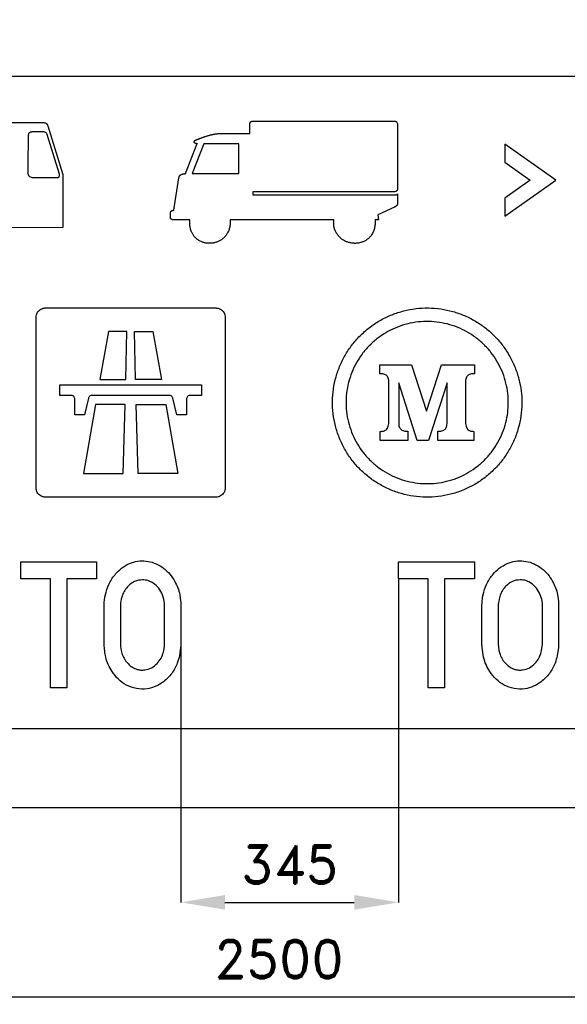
# Model space of a CAD drawing. Header units: millimetres. Extents: x -411 to 11679, y -762 to 3466.
# Tile 10 of 19: x 5339 to 6207, y -312 to 1250. Entities that reach past the tile are written whole.
import ezdxf

# ---------------------------------------------------------------- set-up
doc = ezdxf.new("R2010")
doc.units = ezdxf.units.MM
doc.header["$LTSCALE"] = 5
doc.layers.add('Kóty', color=2, linetype='Continuous')
doc.layers.add('Značka', color=7, linetype='Continuous')
doc.styles.get("Standard").update_dxf_attribs({"font": 'romand.shx', "height": 60})
doc.dimstyles.get("Standard").update_dxf_attribs({"dimtxt": 60, "dimasz": 70, "dimexe": 0.18, "dimexo": 0.0625, "dimgap": 30, "dimtad": 1, "dimdec": 0, "dimzin": 0, "dimdsep": 46, "dimtxsty": 'Standard', "dimcen": 0.09, "dimadec": 0, "dimazin": 0, "dimtfac": 1, "dimtdec": 0, "dimtofl": 0, "dimtmove": 0, "dimatfit": 3, "dimfxl": 1, "dimtolj": 1, "dimtzin": 0, "dimarcsym": 0})

# ---------------------------------------------------------------- blocks, each defined once
blk = doc.blocks.new('*D16')
at = {"layer": 'Defpoints', "color": 0, "transparency": 16777216}
for p in [(5939.5, 363), (5594.5, 290.4), (5939.5, -150)]:
    blk.add_point(p, dxfattribs=at)
at = {"layer": 'Kóty', "color": 0, "lineweight": -2, "transparency": 16777216}
for p, q in [((5939.5, 363), (5939.5, -150.2)), ((5594.5, 290.3), (5594.5, -150.2)), ((5664.5, -150), (5869.5, -150))]:
    blk.add_line(p, q, dxfattribs=at)
at = {"layer": 'Kóty', "color": 0, "transparency": 16777216}
for points in [[(5664.5, -138.3), (5664.5, -161.7), (5594.5, -150)], [(5869.5, -138.3), (5869.5, -161.7), (5939.5, -150)]]:
    blk.add_solid(points, dxfattribs=at)
at = {"layer": 'Kóty', "color": 0, "transparency": 16777216, "insert": (5767, -90), "char_height": 60, "attachment_point": 5}
blk.add_mtext('\\A1;345', dxfattribs=at)
blk = doc.blocks.new('*D17')
at = {"layer": 'Defpoints', "color": 0, "transparency": 16777216}
for p in [(4500, 0), (7000, 0), (7000, -300)]:
    blk.add_point(p, dxfattribs=at)
at = {"layer": 'Kóty', "color": 0, "lineweight": -2, "transparency": 16777216}
for p, q in [((4500, -0.1), (4500, -300.2)), ((7000, -0.1), (7000, -300.2)), ((4570, -300), (6930, -300))]:
    blk.add_line(p, q, dxfattribs=at)
at = {"layer": 'Kóty', "color": 0, "transparency": 16777216}
for points in [[(4570, -288.3), (4570, -311.7), (4500, -300)], [(6930, -288.3), (6930, -311.7), (7000, -300)]]:
    blk.add_solid(points, dxfattribs=at)
at = {"layer": 'Kóty', "color": 0, "transparency": 16777216, "insert": (5750, -240), "char_height": 60, "attachment_point": 5}
blk.add_mtext('\\A1;2500', dxfattribs=at)

msp = doc.modelspace()

# ---------------------------------------------------------------- linework, layer by layer
at = {"layer": 'Značka', "color": 5}
for points in [[(4500, 0), (4500, 3225), (7000, 3225), (7000, 0), (4500, 0)], [(4675, 1160), (6825, 1160)], [(5612.36, 1005.75), (5686.28, 1005.75), (5686.28, 1052.77), (5630.76, 1052.77), (5612.36, 1005.75)], [(6188.78, 995), (6107.97, 1052.14), (6107.97, 1023.57), (6148.38, 995), (6107.97, 966.429), (6107.97, 937.857), (6188.78, 995)], [(5387.96, 190), (5387.96, 363.042), (5340.7, 363.042), (5340.7, 389.979), (5460.99, 389.979), (5460.99, 363.042), (5413.71, 363.042), (5413.71, 190), (5387.96, 190)], [(5986.75, 190), (5986.75, 363.042), (5939.49, 363.042), (5939.49, 389.979), (6059.78, 389.979), (6059.78, 363.042), (6012.5, 363.042), (6012.5, 190), (5986.75, 190)], [(6825, 125), (4675, 125)]]:
    msp.add_lwpolyline(points, dxfattribs=at)
for points in [[(5312.16, 919.982), (5407.97, 920.4), (5407.97, 1003.68), (5384.23, 1080.6), (5383.72, 1082.04), (5383.01, 1083.34), (5381.7, 1084.56), (5380.07, 1085.38, 0.0551653), (5377.93, 1085.93, 0.0245259), (5375.74, 1086.12), (5373.67, 1086.2), (5371.61, 1086.25), (4906.83, 1086.25)], [(5836.94, 932.335), (5672.57, 932.335), (5672.57, 932.271), (5672.57, 932.208), (5672.6, 931.764), (5672.62, 931.32), (5672.64, 930.897), (5672.66, 930.473), (5672.67, 930.05), (5672.69, 929.627), (5672.69, 929.287), (5672.7, 928.948), (5672.71, 928.588), (5672.71, 928.227), (5672.71, 928.163), (5672.71, 928.099), (5672.71, 927.86), (5672.7, 927.621), (5672.69, 927.143), (5672.68, 926.664), (5672.61, 925.465), (5672.51, 924.269), (5672.32, 922.676), (5672.05, 921.094), (5671.72, 919.525), (5671.3, 917.975), (5670.92, 916.751), (5670.49, 915.547), (5669.86, 914.074), (5669.17, 912.629), (5668.47, 911.25), (5667.7, 909.907), (5667, 908.823), (5666.25, 907.775), (5665.45, 906.759), (5664.61, 905.78), (5663.91, 905.023), (5663.18, 904.294), (5662.23, 903.419), (5661.25, 902.582), (5660.09, 901.654), (5658.89, 900.779), (5657.86, 900.097), (5656.79, 899.461), (5655.71, 898.866), (5654.6, 898.314), (5653.7, 897.902), (5652.79, 897.522), (5651.63, 897.086), (5650.46, 896.69), (5649.06, 896.259), (5647.64, 895.887), (5646.44, 895.626), (5645.23, 895.414), (5644.02, 895.244), (5642.8, 895.12), (5641.83, 895.052), (5640.85, 895.016, -0.00956929), (5639.63, 895.012), (5638.4, 895.049), (5636.95, 895.133), (5635.5, 895.276), (5634.3, 895.445), (5633.1, 895.666), (5631.92, 895.93), (5630.75, 896.242), (5629.82, 896.523), (5628.9, 896.837), (5627.76, 897.273), (5626.65, 897.751), (5625.31, 898.373), (5624, 899.057), (5622.94, 899.678), (5621.91, 900.349), (5620.91, 901.062), (5619.95, 901.819), (5619.2, 902.453), (5618.47, 903.117), (5617.61, 903.982), (5616.78, 904.884), (5615.92, 905.885), (5615.1, 906.924), (5614.46, 907.819), (5613.86, 908.742), (5613.29, 909.687), (5612.76, 910.653), (5612.36, 911.44), (5611.98, 912.24), (5611.55, 913.254), (5611.14, 914.283), (5610.56, 915.904), (5610.06, 917.55), (5609.7, 918.939), (5609.4, 920.343), (5609.16, 921.756), (5608.98, 923.177), (5608.87, 924.317), (5608.81, 925.46), (5608.8, 926.887), (5608.82, 928.314), (5608.83, 928.821), (5608.84, 929.328), (5608.85, 929.714), (5608.87, 930.1), (5608.89, 930.479), (5608.91, 930.858), (5608.93, 931.172), (5608.95, 931.485), (5608.97, 931.843), (5609, 932.201), (5609, 932.268), (5609.01, 932.335), (5583.78, 932.337), (5583.78, 932.337), (5583.77, 932.337), (5583.73, 932.336), (5583.69, 932.335), (5583.65, 932.335), (5583.62, 932.334), (5583.58, 932.334), (5583.54, 932.334), (5583.51, 932.334), (5583.48, 932.334), (5583.44, 932.334), (5583.4, 932.334), (5583.13, 932.334), (5582.86, 932.336), (5582.64, 932.342), (5582.41, 932.352), (5582.19, 932.366), (5581.96, 932.386), (5581.78, 932.405), (5581.6, 932.429), (5581.38, 932.464), (5581.16, 932.506), (5581, 932.537), (5580.84, 932.572), (5580.71, 932.604), (5580.58, 932.64), (5580.46, 932.679), (5580.33, 932.721), (5580.23, 932.757), (5580.13, 932.796), (5580, 932.848), (5579.88, 932.903), (5579.79, 932.948), (5579.7, 932.995), (5579.62, 933.036), (5579.55, 933.079), (5579.47, 933.124), (5579.4, 933.171), (5579.35, 933.21), (5579.29, 933.25), (5579.22, 933.302), (5579.16, 933.355), (5579.08, 933.417), (5579.01, 933.481), (5578.95, 933.536), (5578.89, 933.593), (5578.84, 933.651), (5578.79, 933.712), (5578.74, 933.761), (5578.7, 933.811), (5578.66, 933.876), (5578.61, 933.941), (5578.55, 934.022), (5578.5, 934.105), (5578.46, 934.175), (5578.42, 934.246), (5578.38, 934.319), (5578.35, 934.392), (5578.32, 934.451), (5578.3, 934.511), (5578.27, 934.587), (5578.24, 934.664), (5578.21, 934.748), (5578.18, 934.832), (5578.16, 934.902), (5578.14, 934.973), (5578.12, 935.044), (5578.1, 935.115), (5578.09, 935.172), (5578.08, 935.23), (5578.06, 935.302), (5578.05, 935.374), (5578.03, 935.481), (5578.02, 935.588), (5578.01, 935.677), (5578, 935.767), (5577.99, 935.856), (5577.98, 935.946), (5577.98, 936.018), (5577.98, 936.089), (5577.97, 936.179), (5577.97, 936.269), (5577.97, 936.301), (5577.97, 936.333), (5577.97, 936.36), (5577.97, 936.387), (5577.97, 936.413), (5577.97, 936.44), (5577.97, 936.462), (5577.97, 936.483), (5577.97, 936.51), (5577.97, 936.536), (5577.97, 936.621), (5577.97, 936.707), (5577.97, 936.877), (5577.97, 937.048), (5577.97, 937.474), (5577.97, 937.901), (5577.97, 938.469), (5577.97, 939.038), (5577.97, 939.606), (5577.97, 940.175), (5577.97, 940.63), (5577.97, 941.085), (5577.97, 941.653), (5577.97, 942.222), (5577.97, 942.46), (5577.98, 942.698), (5577.99, 942.897), (5578, 943.095), (5578.02, 943.293), (5578.05, 943.491), (5578.07, 943.649), (5578.09, 943.805), (5578.13, 944.001), (5578.18, 944.195), (5578.21, 944.332), (5578.25, 944.469), (5578.28, 944.583), (5578.32, 944.695), (5578.36, 944.806), (5578.4, 944.916), (5578.43, 945.003), (5578.47, 945.089), (5578.52, 945.196), (5578.58, 945.301), (5578.64, 945.413), (5578.7, 945.522), (5578.75, 945.612), (5578.81, 945.699), (5578.87, 945.784), (5578.94, 945.868), (5578.99, 945.933), (5579.04, 945.996), (5579.12, 946.073), (5579.19, 946.148), (5579.28, 946.234), (5579.37, 946.316), (5579.45, 946.383), (5579.53, 946.446), (5579.61, 946.507), (5579.7, 946.565), (5579.77, 946.61), (5579.84, 946.653), (5579.93, 946.704), (5580.02, 946.753), (5580.14, 946.814), (5580.26, 946.871), (5580.36, 946.916), (5580.47, 946.957), (5580.57, 946.995), (5580.68, 947.031), (5580.77, 947.058), (5580.85, 947.084), (5580.96, 947.113), (5581.07, 947.141), (5581.16, 947.161), (5581.24, 947.18), (5581.31, 947.195), (5581.38, 947.209), (5581.45, 947.223), (5581.52, 947.235), (5581.57, 947.245), (5581.63, 947.254), (5581.7, 947.264), (5581.77, 947.274), (5581.9, 947.292), (5582.03, 947.308), (5582.14, 947.319), (5582.25, 947.329), (5582.36, 947.338), (5582.46, 947.345), (5582.55, 947.35), (5582.64, 947.354), (5582.75, 947.359), (5582.86, 947.362), (5582.9, 947.363), (5582.94, 947.364), (5582.97, 947.365), (5583.01, 947.365), (5583.05, 947.366), (5583.09, 947.366), (5583.11, 947.367), (5583.14, 947.367), (5583.17, 947.368), (5583.2, 947.369), (5583.21, 947.369), (5583.21, 947.369), (5591.54, 998.865), (5591.54, 998.878), (5591.55, 998.891), (5591.55, 998.904), (5591.56, 998.93), (5591.56, 998.956), (5591.58, 999.022), (5591.59, 999.087), (5591.61, 999.175), (5591.63, 999.262), (5591.65, 999.35), (5591.67, 999.437), (5591.68, 999.507), (5591.7, 999.576), (5591.72, 999.65), (5591.74, 999.724), (5591.74, 999.737), (5591.74, 999.75), (5591.77, 999.814), (5591.79, 999.878), (5591.84, 1000), (5591.88, 1000.13), (5592, 1000.43), (5592.12, 1000.73), (5592.28, 1001.11), (5592.46, 1001.48), (5592.66, 1001.84), (5592.88, 1002.18), (5593.08, 1002.46), (5593.29, 1002.71), (5593.55, 1002.99), (5593.82, 1003.25), (5593.88, 1003.3), (5593.93, 1003.34), (5593.93, 1003.35), (5593.94, 1003.35), (5593.95, 1003.36), (5593.95, 1003.37), (5593.96, 1003.37), (5593.98, 1003.38), (5593.99, 1003.39), (5594, 1003.4), (5594, 1003.41), (5594.01, 1003.41), (5594.02, 1003.42), (5594.03, 1003.43), (5594.12, 1003.49), (5594.2, 1003.56), (5594.38, 1003.68), (5594.56, 1003.8), (5595.04, 1004.08), (5595.53, 1004.32), (5596.24, 1004.61), (5596.98, 1004.83), (5597.73, 1005.02), (5598.5, 1005.17), (5599.11, 1005.27), (5599.72, 1005.34), (5600.33, 1005.4), (5600.95, 1005.44), (5601.06, 1005.45), (5601.16, 1005.45), (5601.17, 1005.45), (5601.18, 1005.46), (5601.21, 1005.46), (5601.23, 1005.46), (5601.28, 1005.47), (5601.34, 1005.47), (5601.41, 1005.48), (5601.49, 1005.48), (5601.56, 1005.49), (5601.64, 1005.49), (5601.7, 1005.49), (5601.76, 1005.5), (5601.82, 1005.5), (5601.89, 1005.5), (5601.9, 1005.5), (5601.91, 1005.5), (5620.49, 1053.05), (5620.48, 1053.05), (5620.48, 1053.05), (5620.44, 1053.04), (5620.39, 1053.04), (5620.36, 1053.04), (5620.32, 1053.04), (5620.28, 1053.04), (5620.24, 1053.03), (5620.21, 1053.03), (5620.17, 1053.03), (5620.13, 1053.03), (5620.09, 1053.03, -0.0048525), (5619.84, 1053.03), (5619.59, 1053.04), (5619.38, 1053.05), (5619.17, 1053.08), (5618.96, 1053.11), (5618.76, 1053.15), (5618.59, 1053.19), (5618.43, 1053.23), (5618.23, 1053.29), (5618.03, 1053.36), (5617.85, 1053.42), (5617.68, 1053.49), (5617.54, 1053.55), (5617.41, 1053.62), (5617.27, 1053.69), (5617.14, 1053.77), (5617.04, 1053.83), (5616.94, 1053.9), (5616.82, 1053.99), (5616.7, 1054.09), (5616.61, 1054.16), (5616.52, 1054.24), (5616.46, 1054.31), (5616.39, 1054.38), (5616.33, 1054.45), (5616.26, 1054.52), (5616.22, 1054.58), (5616.17, 1054.64), (5616.12, 1054.72), (5616.07, 1054.8), (5616.01, 1054.89), (5615.96, 1054.99), (5615.93, 1055.07), (5615.89, 1055.15), (5615.86, 1055.23), (5615.84, 1055.32), (5615.82, 1055.38), (5615.8, 1055.45), (5615.79, 1055.54), (5615.78, 1055.63), (5615.77, 1055.74), (5615.76, 1055.85), (5615.77, 1055.94), (5615.77, 1056.03), (5615.79, 1056.13), (5615.8, 1056.22), (5615.82, 1056.29), (5615.84, 1056.36), (5615.86, 1056.45), (5615.89, 1056.54), (5615.94, 1056.66), (5616, 1056.78), (5616.05, 1056.88), (5616.11, 1056.98), (5616.16, 1057.08), (5616.23, 1057.17), (5616.28, 1057.24), (5616.34, 1057.31), (5616.41, 1057.4), (5616.48, 1057.48), (5616.6, 1057.61), (5616.73, 1057.74), (5616.84, 1057.84), (5616.95, 1057.94), (5617.06, 1058.03), (5617.18, 1058.12), (5617.27, 1058.2), (5617.37, 1058.26), (5617.49, 1058.35), (5617.61, 1058.43), (5617.88, 1058.6), (5618.16, 1058.77), (5618.39, 1058.9), (5618.63, 1059.02), (5618.87, 1059.14), (5619.11, 1059.25), (5619.31, 1059.34), (5619.51, 1059.42), (5619.75, 1059.52), (5620, 1059.61), (5620.09, 1059.64), (5620.17, 1059.67), (5620.25, 1059.7), (5620.32, 1059.72), (5620.39, 1059.75), (5620.46, 1059.77), (5620.52, 1059.79), (5620.57, 1059.81), (5620.64, 1059.84), (5620.72, 1059.86), (5620.78, 1059.89), (5620.85, 1059.91), (5620.9, 1059.93), (5620.96, 1059.95), (5621.01, 1059.96), (5621.07, 1059.98), (5621.11, 1060), (5621.15, 1060.01), (5621.21, 1060.03), (5621.26, 1060.05), (5621.41, 1060.1), (5621.55, 1060.16), (5621.68, 1060.2), (5621.8, 1060.24), (5621.92, 1060.29), (5622.04, 1060.33), (5622.14, 1060.37), (5622.24, 1060.41), (5622.36, 1060.45), (5622.48, 1060.5), (5622.94, 1060.67), (5623.39, 1060.84), (5623.77, 1060.98), (5624.15, 1061.13), (5624.52, 1061.27), (5624.9, 1061.42), (5625.2, 1061.53), (5625.51, 1061.65), (5625.88, 1061.79), (5626.26, 1061.94), (5627.03, 1062.23), (5627.81, 1062.52), (5628.45, 1062.76), (5629.1, 1063), (5629.75, 1063.23), (5630.4, 1063.46), (5630.92, 1063.65), (5631.44, 1063.83), (5632.09, 1064.05), (5632.74, 1064.27), (5633.67, 1064.59), (5634.61, 1064.89), (5635.39, 1065.14), (5636.17, 1065.38), (5636.95, 1065.61), (5637.74, 1065.84), (5638.37, 1066.02), (5639, 1066.2), (5639.79, 1066.41), (5640.58, 1066.61), (5641.42, 1066.82), (5642.26, 1067.03), (5642.96, 1067.19), (5643.66, 1067.35), (5644.37, 1067.51), (5645.07, 1067.65), (5645.64, 1067.77), (5646.21, 1067.88), (5646.92, 1068.01), (5647.63, 1068.14), (5648.58, 1068.3), (5649.54, 1068.47), (5650.34, 1068.6), (5651.14, 1068.72), (5651.94, 1068.83), (5652.75, 1068.93), (5653.39, 1069.01), (5654.03, 1069.07), (5654.72, 1069.13), (5655.4, 1069.18), (5655.52, 1069.18), (5655.65, 1069.19), (5655.67, 1069.19), (5655.69, 1069.19), (5655.73, 1069.2), (5655.78, 1069.2), (5655.89, 1069.2), (5656, 1069.21), (5656.14, 1069.22), (5656.29, 1069.23), (5656.44, 1069.23), (5656.58, 1069.24), (5656.7, 1069.25), (5656.82, 1069.25), (5656.94, 1069.26), (5657.07, 1069.27), (5657.09, 1069.27), (5657.11, 1069.27), (5703.83, 1069.27), (5703.83, 1082.79), (5703.83, 1082.79), (5703.83, 1082.8), (5703.83, 1082.85), (5703.83, 1082.89), (5703.83, 1082.94), (5703.83, 1082.98), (5703.83, 1083.03), (5703.83, 1083.07), (5703.84, 1083.11), (5703.84, 1083.15), (5703.84, 1083.19), (5703.84, 1083.24), (5703.85, 1083.53), (5703.87, 1083.81), (5703.89, 1084.05), (5703.91, 1084.29), (5703.94, 1084.53), (5703.97, 1084.77), (5704, 1084.96), (5704.04, 1085.15), (5704.09, 1085.38), (5704.15, 1085.62), (5704.2, 1085.78), (5704.24, 1085.94), (5704.29, 1086.07), (5704.33, 1086.2), (5704.38, 1086.32), (5704.44, 1086.45), (5704.48, 1086.55), (5704.53, 1086.65), (5704.59, 1086.77), (5704.66, 1086.89), (5704.72, 1086.99), (5704.79, 1087.1), (5704.85, 1087.18), (5704.91, 1087.27), (5704.98, 1087.35), (5705.04, 1087.43), (5705.1, 1087.49), (5705.15, 1087.55), (5705.22, 1087.62), (5705.3, 1087.69), (5705.39, 1087.77), (5705.48, 1087.85), (5705.56, 1087.91), (5705.65, 1087.97), (5705.73, 1088.03), (5705.82, 1088.08), (5705.89, 1088.12), (5705.96, 1088.16), (5706.05, 1088.21), (5706.14, 1088.26), (5706.28, 1088.32), (5706.42, 1088.38), (5706.55, 1088.43), (5706.67, 1088.47), (5706.8, 1088.51), (5706.92, 1088.55), (5707.02, 1088.58), (5707.13, 1088.6), (5707.25, 1088.63), (5707.38, 1088.66), (5707.51, 1088.68), (5707.64, 1088.71), (5707.75, 1088.72), (5707.85, 1088.74), (5707.96, 1088.75), (5708.07, 1088.76), (5708.16, 1088.77), (5708.24, 1088.78), (5708.35, 1088.79), (5708.46, 1088.8), (5708.66, 1088.82), (5708.86, 1088.83), (5709.02, 1088.83), (5709.18, 1088.84), (5709.35, 1088.84), (5709.51, 1088.85), (5709.65, 1088.85), (5709.78, 1088.85), (5709.92, 1088.84), (5710.06, 1088.84), (5710.08, 1088.84), (5710.11, 1088.84), (5933.22, 1088.84), (5933.36, 1088.84), (5933.49, 1088.83, -0.0502559), (5934.3, 1088.71), (5935.06, 1088.42), (5935.69, 1088.04), (5936.24, 1087.55), (5936.77, 1086.91), (5937.2, 1086.2), (5937.51, 1085.5), (5937.74, 1084.77), (5937.9, 1083.99), (5937.97, 1083.19), (5937.97, 1083.07), (5937.97, 1082.95), (5937.97, 1082.94), (5937.97, 1081.43), (5937.97, 1079.92), (5937.97, 1076.89), (5937.97, 1073.87), (5937.97, 1066.31), (5937.97, 1058.76), (5937.97, 1048.68), (5937.97, 1038.6), (5937.97, 1028.53), (5937.97, 1018.45), (5937.97, 1010.39), (5937.97, 1002.33), (5937.97, 993.764), (5937.97, 985.199), (5937.97, 983.688), (5937.97, 982.176), (5937.97, 982.144), (5937.97, 982.112), (5937.97, 982.049), (5937.97, 981.985), (5937.97, 981.826), (5937.96, 981.667), (5937.95, 981.455), (5937.94, 981.242), (5937.93, 981.031), (5937.9, 980.82), (5937.88, 980.651), (5937.86, 980.483), (5937.82, 980.275), (5937.77, 980.067), (5937.74, 979.926), (5937.7, 979.785), (5937.67, 979.669), (5937.63, 979.554), (5937.59, 979.44), (5937.55, 979.328), (5937.51, 979.238), (5937.47, 979.15), (5937.42, 979.041), (5937.36, 978.934), (5937.29, 978.813), (5937.22, 978.694), (5937.16, 978.597), (5937.09, 978.503), (5937.02, 978.412), (5936.94, 978.323), (5936.88, 978.253), (5936.82, 978.186), (5936.73, 978.105), (5936.65, 978.026), (5936.53, 977.925), (5936.42, 977.829), (5936.31, 977.753), (5936.21, 977.682), (5936.1, 977.614), (5935.99, 977.549), (5935.9, 977.5), (5935.81, 977.453), (5935.69, 977.398), (5935.58, 977.345), (5935.4, 977.271), (5935.22, 977.202), (5935.07, 977.15), (5934.92, 977.102), (5934.77, 977.058), (5934.62, 977.018), (5934.5, 976.987), (5934.37, 976.959), (5934.22, 976.926), (5934.06, 976.896), (5933.77, 976.843), (5933.47, 976.798), (5933.22, 976.767), (5932.96, 976.742), (5932.71, 976.721), (5932.46, 976.704), (5932.26, 976.694), (5932.06, 976.687), (5931.81, 976.681), (5931.55, 976.678), (5931.49, 976.677), (5931.43, 976.676), (5931.37, 976.676), (5931.32, 976.675), (5931.27, 976.675), (5931.22, 976.675), (5931.17, 976.675), (5931.13, 976.675), (5931.09, 976.675), (5931.04, 976.675), (5931.03, 976.675), (5931.03, 976.675), (5708.51, 976.691), (5708.51, 971.913), (5932.11, 971.914), (5933.74, 971.914), (5933.76, 971.914), (5933.78, 971.914), (5933.92, 971.912), (5934.06, 971.911), (5934.2, 971.911), (5934.33, 971.911), (5934.46, 971.913), (5934.6, 971.917), (5934.7, 971.921), (5934.81, 971.926), (5934.94, 971.934), (5935.07, 971.945), (5935.22, 971.958), (5935.37, 971.974), (5935.49, 971.99), (5935.62, 972.008), (5935.74, 972.029), (5935.86, 972.053), (5935.96, 972.074), (5936.06, 972.097), (5936.18, 972.13), (5936.29, 972.166), (5936.41, 972.205), (5936.53, 972.247), (5936.63, 972.285), (5936.73, 972.327), (5936.82, 972.371), (5936.92, 972.419), (5936.99, 972.459), (5937.06, 972.501), (5937.15, 972.557), (5937.24, 972.615), (5937.32, 972.678), (5937.41, 972.744), (5937.48, 972.802), (5937.54, 972.862), (5937.6, 972.925), (5937.67, 972.989), (5937.71, 973.042), (5937.76, 973.096), (5937.81, 973.166), (5937.86, 973.237), (5937.88, 973.256), (5937.89, 973.275), (5937.9, 973.291), (5937.91, 973.307), (5937.92, 973.323), (5937.93, 973.34), (5937.94, 973.352), (5937.95, 973.365), (5937.96, 973.381), (5937.97, 973.397), (5937.97, 958.285), (5937.97, 958.251), (5937.97, 958.217), (5937.97, 958.188), (5937.97, 958.16), (5937.97, 958.131), (5937.97, 958.102), (5937.97, 958.079), (5937.97, 958.056), (5937.96, 958.027), (5937.96, 957.998), (5937.96, 957.974), (5937.96, 957.949), (5937.96, 957.901), (5937.96, 957.852), (5937.95, 957.73), (5937.94, 957.609), (5937.92, 957.447), (5937.89, 957.286), (5937.86, 957.125), (5937.82, 956.966), (5937.79, 956.839), (5937.76, 956.713), (5937.71, 956.557), (5937.65, 956.403), (5937.6, 956.248), (5937.53, 956.095), (5937.48, 955.97), (5937.41, 955.846), (5937.35, 955.724), (5937.28, 955.605), (5937.22, 955.51), (5937.16, 955.417), (5937.08, 955.304), (5937, 955.192), (5936.89, 955.046), (5936.77, 954.905), (5936.67, 954.791), (5936.57, 954.68), (5936.46, 954.572), (5936.35, 954.467), (5936.26, 954.385), (5936.16, 954.306), (5936.05, 954.209), (5935.93, 954.114), (5935.79, 954.007), (5935.65, 953.903), (5935.53, 953.819), (5935.41, 953.738), (5935.28, 953.658), (5935.16, 953.581), (5935.06, 953.52), (5934.96, 953.461), (5934.83, 953.388), (5934.71, 953.317), (5934.53, 953.222), (5934.36, 953.129), (5934.21, 953.054), (5934.06, 952.98), (5933.91, 952.908), (5933.76, 952.837), (5933.64, 952.781), (5933.52, 952.726), (5933.39, 952.668), (5933.26, 952.611), (5933.24, 952.601), (5933.22, 952.591), (5933.21, 952.586), (5933.19, 952.581), (5933.18, 952.573), (5933.16, 952.565), (5933.13, 952.554), (5933.11, 952.543), (5933.08, 952.533), (5933.06, 952.522), (5933.04, 952.513), (5933.02, 952.505), (5932.99, 952.494), (5932.97, 952.483), (5906.64, 940.05), (5907.61, 932.335), (5902.43, 932.335), (5902.43, 932.267), (5902.43, 932.198), (5902.45, 931.695), (5902.46, 931.192), (5902.48, 930.686), (5902.49, 930.18), (5902.51, 929.668), (5902.52, 929.156), (5902.53, 928.755), (5902.53, 928.354), (5902.53, 927.948), (5902.53, 927.543), (5902.52, 927.474), (5902.52, 927.406), (5902.51, 927.157), (5902.5, 926.908), (5902.48, 926.408), (5902.45, 925.91), (5902.35, 924.661), (5902.22, 923.415), (5901.98, 921.758), (5901.68, 920.113), (5901.3, 918.484), (5900.84, 916.876), (5900.42, 915.608), (5899.94, 914.362), (5899.26, 912.838), (5898.51, 911.346), (5897.77, 909.974), (5896.96, 908.638), (5896.24, 907.561), (5895.45, 906.523), (5894.62, 905.52), (5893.75, 904.557), (5893.02, 903.815), (5892.26, 903.103), (5891.28, 902.255), (5890.26, 901.45), (5889.07, 900.571), (5887.83, 899.751), (5886.78, 899.118), (5885.69, 898.536), (5884.58, 897.996), (5883.45, 897.504), (5882.53, 897.142), (5881.6, 896.813), (5880.43, 896.444), (5879.24, 896.117), (5877.8, 895.765), (5876.34, 895.475), (5875.12, 895.285), (5873.9, 895.146), (5872.67, 895.05), (5871.44, 895, -0.00785045), (5870.45, 894.991, -0.00817129), (5869.46, 895.013), (5868.23, 895.081), (5867, 895.189), (5865.52, 895.358), (5864.04, 895.586), (5862.83, 895.823), (5861.62, 896.11), (5860.42, 896.437), (5859.23, 896.809), (5858.3, 897.136), (5857.37, 897.494), (5856.22, 897.981), (5855.09, 898.507), (5853.75, 899.18), (5852.43, 899.911), (5851.36, 900.566), (5850.32, 901.266), (5849.31, 902.005), (5848.33, 902.785), (5847.56, 903.435), (5846.83, 904.113), (5845.94, 904.994), (5845.09, 905.91), (5844.22, 906.891), (5843.4, 907.906), (5842.75, 908.78), (5842.13, 909.68), (5841.55, 910.601), (5841, 911.542), (5840.58, 912.31), (5840.19, 913.09), (5839.73, 914.081), (5839.31, 915.087), (5838.72, 916.595), (5838.2, 918.129), (5837.83, 919.426), (5837.52, 920.739), (5837.26, 922.062), (5837.06, 923.394), (5836.93, 924.463), (5836.85, 925.536), (5836.79, 926.875), (5836.78, 928.216), (5836.78, 928.712), (5836.79, 929.207), (5836.8, 929.619), (5836.82, 930.031), (5836.84, 930.443), (5836.86, 930.854), (5836.88, 931.183), (5836.9, 931.512), (5836.92, 931.862), (5836.94, 932.211), (5836.94, 932.273), (5836.94, 932.335)], [(5352.15, 1020.13), (5352.24, 1005.59), (5352.34, 1004.89), (5352.49, 1004.2), (5353.31, 1002.42), (5354.67, 1001.01), (5356.03, 1000.21), (5357.54, 999.741, 0.0423683), (5359.58, 999.482, 0.0139746), (5361.65, 999.454), (5398.82, 999.454, 0.0321291), (5399.98, 999.576, 0.112646), (5400.98, 999.984), (5401.44, 1000.45), (5401.77, 1001.03), (5402.07, 1002.01), (5402.13, 1003.02), (5402.08, 1003.73), (5401.98, 1004.45), (5382.76, 1067.47), (5382.53, 1068.12), (5382.25, 1068.75), (5381.63, 1069.67), (5380.81, 1070.44), (5379.98, 1070.98), (5379.06, 1071.33), (5378.26, 1071.5), (5377.43, 1071.6), (5359.95, 1071.56, 0.0159726), (5358.39, 1071.59, 0.0479204), (5356.85, 1071.41, 0.0771748), (5355.08, 1070.73, 0.0949953), (5353.65, 1069.51), (5352.84, 1068.15), (5352.43, 1066.62), (5352.31, 1065.53), (5352.28, 1064.44), (5352.15, 1020.13)], [(5473.05, 322.063), (5473.12, 323.719), (5473.21, 325.375), (5474.16, 333.684), (5475.99, 341.875, -0.0583699), (5482.35, 358.153, -0.0677425), (5492.56, 372.354, -0.0621998), (5503.4, 381.924, -0.068309), (5516.29, 388.375, -0.0660665), (5529.36, 391.298, -0.0676243), (5542.73, 390.688, -0.0665416), (5555.63, 386.82, -0.0610925), (5567.15, 379.833, -0.0578834), (5577.2, 370.254, -0.0501119), (5584.98, 358.729, -0.0391877), (5589.73, 348.562, -0.0424022), (5592.76, 337.813), (5593.73, 331.869), (5594.33, 325.875), (5594.41, 324.885), (5594.49, 323.896), (5594.49, 256.917), (5594.37, 255.375), (5594.24, 253.833), (5592.43, 241.494, -0.0422626), (5588.84, 229.521, -0.0710317), (5580.03, 213.116, -0.076489), (5566.83, 199.917, -0.0640627), (5554.69, 192.592, -0.0708596), (5541.08, 188.771, -0.0837159), (5524.25, 188.998, -0.0819995), (5508.38, 194.625, -0.0732707), (5495.55, 203.829, -0.0593092), (5485.53, 216.104, -0.04358), (5479.56, 226.918, -0.0470988), (5475.67, 238.542), (5474.18, 246.364), (5473.33, 254.292), (5473.18, 256.136), (5473.05, 257.979), (5473.05, 322.063)], [(6071.84, 322.063), (6071.91, 323.719), (6072, 325.375), (6072.95, 333.684), (6074.78, 341.875, -0.0584086), (6081.15, 358.153, -0.0677425), (6091.36, 372.354, -0.0622117), (6102.19, 381.924, -0.0682938), (6115.09, 388.375, -0.0660586), (6128.16, 391.298, -0.0676226), (6141.53, 390.688, -0.0665416), (6154.42, 386.82, -0.0611112), (6165.95, 379.833, -0.0579205), (6176, 370.254, -0.050141), (6183.78, 358.729, -0.039207), (6188.53, 348.562, -0.0424235), (6191.55, 337.813), (6192.52, 331.869), (6193.13, 325.875), (6193.21, 324.885), (6193.29, 323.896), (6193.29, 256.917), (6193.17, 255.375), (6193.04, 253.833), (6191.23, 241.494, -0.042281), (6187.64, 229.521, -0.0710437), (6178.82, 213.116, -0.076489), (6165.63, 199.917, -0.0640547), (6153.48, 192.592, -0.0708666), (6139.88, 188.771, -0.0837169), (6123.05, 188.998, -0.0820152), (6107.17, 194.625, -0.0732607), (6094.34, 203.829, -0.0593217), (6084.33, 216.104, -0.0435791), (6078.36, 226.918, -0.0470803), (6074.46, 238.542), (6072.97, 246.364), (6072.13, 254.292), (6071.98, 256.136), (6071.84, 257.979), (6071.84, 322.063)], [(5498.94, 321.938), (5498.94, 257.958), (5499.01, 256.75), (5499.1, 255.542), (5500.01, 249.268), (5501.77, 243.167, 0.0563684), (5505.65, 235.044, 0.0603232), (5511.33, 228, 0.0609153), (5517.76, 222.792, 0.0736989), (5525.25, 219.5, 0.0584705), (5531.33, 218.43, 0.053105), (5537.54, 218.729, 0.0863551), (5548.15, 222.139, 0.0853986), (5557.02, 228.875, 0.0743683), (5563.17, 237.221, 0.0559134), (5566.99, 246.896), (5568.17, 251.837), (5568.71, 256.854), (5568.73, 257.5), (5568.74, 258.146), (5568.74, 321.792), (5568.75, 322.928), (5568.74, 324.063), (5567.8, 330.982), (5565.52, 337.688, 0.0699618), (5559.44, 348.248, 0.090693), (5550.47, 356.292, 0.075373), (5542.41, 360.11, 0.0794538), (5533.54, 361.313, 0.105028), (5521.28, 358.664, 0.0994022), (5511.03, 351.458, 0.0647164), (5505.74, 344.735, 0.0464199), (5502.05, 337), (5500.06, 330.676), (5499.06, 324.167), (5498.99, 323.053), (5498.94, 321.938)], [(6097.73, 321.938), (6097.73, 257.958), (6097.81, 256.75), (6097.89, 255.542), (6098.8, 249.268), (6100.57, 243.167, 0.0563922), (6104.45, 235.044, 0.0603032), (6110.13, 228, 0.0609125), (6116.55, 222.792, 0.0737128), (6124.05, 219.5, 0.0584522), (6130.13, 218.43, 0.0531048), (6136.34, 218.729, 0.0863551), (6146.95, 222.139, 0.08544), (6155.82, 228.875, 0.0743862), (6161.97, 237.221, 0.0559794), (6165.79, 246.896), (6166.97, 251.837), (6167.5, 256.854), (6167.52, 257.5), (6167.54, 258.146), (6167.54, 321.792), (6167.55, 322.928), (6167.54, 324.063), (6166.59, 330.982), (6164.32, 337.688, 0.0699632), (6158.24, 348.248, 0.090666), (6149.26, 356.292, 0.0753829), (6141.2, 360.11, 0.0794523), (6132.33, 361.313, 0.105024), (6120.08, 358.664, 0.0994279), (6109.83, 351.458, 0.0647589), (6104.53, 344.735, 0.0464209), (6100.85, 337), (6098.85, 330.676), (6097.86, 324.167), (6097.79, 323.053), (6097.73, 321.938)]]:
    msp.add_lwpolyline(points, format="xyb", dxfattribs=at)
at = {"layer": 'Značka', "color": 3}
for points in [[(5380, 492.5), (5379.94, 492.5), (5379.88, 492.5, -0.032178), (5377.95, 492.636, -0.0354808), (5376.04, 493.032), (5374.2, 493.654), (5372.47, 494.529), (5370.85, 495.607), (5369.39, 496.893), (5368.11, 498.349), (5367.03, 499.966), (5366.16, 501.702), (5365.53, 503.542), (5365.13, 505.446), (5365, 507.382), (5365, 507.441), (5365, 507.5), (5365, 777.5), (5365, 777.559), (5365, 777.618), (5365.14, 779.555), (5365.53, 781.458), (5366.15, 783.299), (5367.03, 785.034), (5368.11, 786.651), (5369.39, 788.107), (5370.85, 789.394), (5372.47, 790.471), (5374.2, 791.34), (5376.04, 791.968), (5377.95, 792.37, -0.0367871), (5379.88, 792.5), (5379.94, 792.5), (5380, 792.5), (5650, 792.5), (5650.06, 792.5), (5650.12, 792.5, -0.0321966), (5652.05, 792.364, -0.0353682), (5653.96, 791.968), (5655.8, 791.346), (5657.53, 790.471), (5659.15, 789.393), (5660.61, 788.107), (5661.89, 786.651), (5662.97, 785.034), (5663.84, 783.298), (5664.47, 781.458), (5664.87, 779.554), (5665, 777.618), (5665, 777.559), (5665, 777.5), (5665, 507.5), (5665, 507.441), (5665, 507.382), (5664.86, 505.445), (5664.47, 503.542), (5663.85, 501.701), (5662.97, 499.966), (5661.89, 498.349), (5660.61, 496.893), (5659.15, 495.606), (5657.53, 494.529), (5655.8, 493.66), (5653.96, 493.032), (5652.05, 492.63, -0.0367427), (5650.12, 492.5), (5650.06, 492.5), (5650, 492.5), (5380, 492.5)], [(5581.99, 649.39), (5581.92, 649.634), (5581.85, 649.876), (5581.46, 650.801), (5580.9, 651.639), (5580.02, 652.532), (5578.94, 653.195), (5578, 653.559), (5577.01, 653.727), (5576.76, 653.742), (5576.51, 653.75), (5453.49, 653.75), (5453.24, 653.742), (5452.99, 653.727, 0.0477316), (5452, 653.554), (5451.06, 653.195), (5449.99, 652.533), (5449.1, 651.639), (5448.53, 650.802), (5448.15, 649.876), (5448.08, 649.634), (5448.01, 649.39), (5441.88, 622.813), (5426.41, 622.813), (5426.41, 648.125), (5426.4, 648.419), (5426.38, 648.713), (5426.14, 649.863), (5425.65, 650.937), (5424.77, 652.108), (5423.59, 652.996), (5422.52, 653.49), (5421.37, 653.719), (5421.08, 653.739), (5420.78, 653.75), (5402.5, 653.75), (5402.5, 670.625), (5627.5, 670.625), (5627.5, 653.75), (5609.22, 653.75), (5608.92, 653.739), (5608.63, 653.719, 0.0557489), (5607.48, 653.483), (5606.41, 652.996), (5605.24, 652.11), (5604.35, 650.938), (5603.85, 649.863), (5603.62, 648.713), (5603.6, 648.419), (5603.59, 648.125), (5603.59, 622.813), (5588.13, 622.813), (5581.99, 649.39)]]:
    msp.add_lwpolyline(points, format="xyb", dxfattribs=at)
at = {"layer": 'Značka', "color": 51}
for points in [[(6135, 642.5), (6135, 641.518), (6134.99, 640.537, -0.0321453), (6133.49, 620.982, -0.0357066), (6129.37, 601.784, -0.0366821), (6122.93, 583.245, -0.034738), (6113.91, 565.806, -0.0340289), (6102.84, 549.597, -0.0344658), (6089.67, 535.055, -0.0345508), (6074.79, 522.259, -0.0344204), (6058.29, 511.626, -0.0343981), (6040.61, 503.119, -0.0344175), (6021.92, 497.115, -0.03442), (6002.64, 493.475, -0.0344151), (5983.04, 492.513, -0.0344149), (5963.47, 493.988, -0.0344114), (5944.28, 498.132, -0.0344145), (5925.76, 504.622, -0.034425), (5908.31, 513.589, -0.0344139), (5892.1, 524.652, -0.0344166), (5877.55, 537.831, -0.0344044), (5864.76, 552.713, -0.0344065), (5854.13, 569.207, -0.0344083), (5845.62, 586.892, -0.0343997), (5839.62, 605.577, -0.0344153), (5835.98, 624.862, -0.0344311), (5835.01, 644.463, -0.0343901), (5836.49, 664.033, -0.0344413), (5840.63, 683.216, -0.0344145), (5847.12, 701.737, -0.0344094), (5856.09, 719.194, -0.0344312), (5867.15, 735.404, -0.0344213), (5880.33, 749.945, -0.0344062), (5895.21, 762.74, -0.0344157), (5911.71, 773.374, -0.034418), (5929.39, 781.882, -0.0344214), (5948.08, 787.885, -0.0344208), (5967.36, 791.524, -0.0344187), (5986.96, 792.487, -0.0344165), (6006.53, 791.012, -0.0344144), (6025.72, 786.868, -0.0344144), (6044.24, 780.378, -0.0344223), (6061.69, 771.411, -0.0344183), (6077.9, 760.349, -0.0343975), (6092.45, 747.169, -0.0343991), (6105.24, 732.286, -0.0344581), (6115.87, 715.793, -0.0344054), (6124.37, 698.112, -0.0340589), (6130.38, 679.423, -0.032796), (6133.93, 661.093, -0.0342726), (6135, 642.5)], [(6135, 642.5), (6135, 641.518), (6134.99, 640.537, -0.0321453), (6133.49, 620.982, -0.0357066), (6129.37, 601.784, -0.0366821), (6122.93, 583.245, -0.034738), (6113.91, 565.806, -0.0340289), (6102.84, 549.597, -0.0344658), (6089.67, 535.055, -0.0345508), (6074.79, 522.259, -0.0344204), (6058.29, 511.626, -0.0343981), (6040.61, 503.119, -0.0344175), (6021.92, 497.115, -0.03442), (6002.64, 493.475, -0.0344151), (5983.04, 492.513, -0.0344149), (5963.47, 493.988, -0.0344114), (5944.28, 498.132, -0.0344145), (5925.76, 504.622, -0.034425), (5908.31, 513.589, -0.0344139), (5892.1, 524.652, -0.0344166), (5877.55, 537.831, -0.0344044), (5864.76, 552.713, -0.0344065), (5854.13, 569.207, -0.0344083), (5845.62, 586.892, -0.0343997), (5839.62, 605.577, -0.0344153), (5835.98, 624.862, -0.0344311), (5835.01, 644.463, -0.0343901), (5836.49, 664.033, -0.0344413), (5840.63, 683.216, -0.0344145), (5847.12, 701.737, -0.0344094), (5856.09, 719.194, -0.0344312), (5867.15, 735.404, -0.0344213), (5880.33, 749.945, -0.0344062), (5895.21, 762.74, -0.0344157), (5911.71, 773.374, -0.034418), (5929.39, 781.882, -0.0344214), (5948.08, 787.885, -0.0344208), (5967.36, 791.524, -0.0344187), (5986.96, 792.487, -0.0344165), (6006.53, 791.012, -0.0344144), (6025.72, 786.868, -0.0344144), (6044.24, 780.378, -0.0344223), (6061.69, 771.411, -0.0344183), (6077.9, 760.349, -0.0343975), (6092.45, 747.169, -0.0343991), (6105.24, 732.286, -0.0344581), (6115.87, 715.793, -0.0344054), (6124.37, 698.112, -0.0340589), (6130.38, 679.423, -0.032796), (6133.93, 661.093, -0.0342726), (6135, 642.5)], [(6113.57, 642.5), (6113.57, 643.342), (6113.56, 644.183, 0.0321532), (6112.28, 660.944, 0.0357219), (6108.74, 677.399, 0.0366706), (6103.22, 693.29, 0.0347571), (6095.5, 708.238, 0.034067), (6086.01, 722.131, 0.0344454), (6074.72, 734.596, 0.0345524), (6061.96, 745.564, 0.0344314), (6047.82, 754.678, 0.0343828), (6032.66, 761.97, 0.0344136), (6016.65, 767.115, 0.0344229), (6000.12, 770.235, 0.0344141), (5983.32, 771.06, 0.034416), (5966.54, 769.796, 0.0344181), (5950.1, 766.244, 0.034421), (5934.23, 760.681, 0.0344201), (5919.26, 752.995, 0.0343959), (5905.37, 743.513, 0.0343841), (5892.9, 732.216, 0.0343829), (5881.94, 719.461, 0.0344007), (5872.82, 705.323, 0.0344404), (5865.53, 690.164, 0.0344249), (5860.38, 674.148, 0.0344237), (5857.26, 657.618, 0.0344145), (5856.44, 640.817, 0.0344148), (5857.7, 624.043, 0.0344251), (5861.26, 607.601, 0.0344513), (5866.82, 591.725, 0.0344369), (5874.5, 576.762, 0.0344333), (5883.99, 562.868, 0.0344402), (5895.28, 550.404, 0.0344296), (5908.04, 539.437, 0.0344231), (5922.18, 530.322, 0.0344093), (5937.34, 523.03, 0.0344107), (5953.35, 517.885, 0.0344086), (5969.88, 514.765, 0.0344177), (5986.68, 513.94, 0.034416), (6003.46, 515.204, 0.0344129), (6019.9, 518.756, 0.0344104), (6035.77, 524.319, 0.0344014), (6050.74, 532.005, 0.0344307), (6064.63, 541.487, 0.0343983), (6077.1, 552.784, 0.0344224), (6088.06, 565.541, 0.0344633), (6097.18, 579.677, 0.0344333), (6104.46, 594.832, 0.03407), (6109.62, 610.852, 0.0328311), (6112.66, 626.563, 0.0342636), (6113.57, 642.5)], [(5968.92, 582.5), (5939.91, 673.696), (5939.91, 610.081), (5939.91, 609.675), (5939.91, 609.27), (5940.02, 607.44), (5940.32, 605.632), (5940.72, 604.207), (5941.3, 602.848), (5942, 601.68), (5942.87, 600.632), (5943.88, 599.715), (5945.02, 598.959), (5946.57, 598.212), (5948.2, 597.681, 0.035669), (5950.86, 597.158, 0.0271498), (5953.57, 596.973), (5954, 596.964), (5954.44, 596.958), (5954.44, 582.5), (5910.73, 582.5), (5910.73, 596.847), (5911.16, 596.847, 0.00377471), (5911.6, 596.852, 0.0182168), (5913.06, 596.931), (5914.5, 597.127), (5915.86, 597.422), (5917.17, 597.86), (5918.63, 598.554), (5919.96, 599.478), (5921.06, 600.53), (5921.97, 601.75), (5922.81, 603.31), (5923.4, 604.98), (5923.9, 607.216), (5924.11, 609.493), (5924.13, 609.843), (5924.14, 610.192), (5924.14, 674.696), (5924.14, 675.08), (5924.14, 675.463), (5924.09, 676.788), (5923.97, 678.108), (5923.84, 678.99), (5923.67, 679.864), (5923.29, 681.247), (5922.74, 682.574), (5922.08, 683.743), (5921.24, 684.796), (5920.24, 685.734), (5919.09, 686.498), (5917.69, 687.171), (5916.2, 687.649, 0.0383918), (5913.61, 688.136, 0.0293087), (5910.98, 688.27), (5910.49, 688.27), (5910, 688.265), (5910, 702.5), (5960.31, 702.5), (5984.02, 628.709), (6007.7, 702.5), (6060, 702.5), (6060, 688.265), (6059.51, 688.269), (6059.02, 688.27, 0.0259253), (6056.37, 688.137, 0.0415403), (6053.77, 687.649), (6052.28, 687.175), (6050.87, 686.498), (6049.72, 685.733), (6048.71, 684.796), (6047.87, 683.743), (6047.2, 682.574), (6046.66, 681.247), (6046.28, 679.864), (6046.11, 678.99), (6045.98, 678.108), (6045.85, 676.788), (6045.8, 675.463), (6045.8, 675.08), (6045.8, 674.696), (6045.8, 610.192), (6045.81, 609.843), (6045.83, 609.493), (6046.05, 607.214), (6046.55, 604.98), (6047.14, 603.308), (6047.99, 601.75), (6048.9, 600.532), (6050, 599.478), (6051.52, 598.446), (6053.21, 597.708), (6054.32, 597.369), (6055.46, 597.127), (6056.9, 596.93), (6058.35, 596.852), (6058.78, 596.847), (6059.22, 596.847), (6059.22, 582.5), (6001.92, 582.5), (6001.92, 596.958), (6002.36, 596.962), (6002.79, 596.968, 0.0243183), (6005.5, 597.14, 0.038618), (6008.16, 597.65), (6009.79, 598.169), (6011.34, 598.915), (6012.48, 599.669), (6013.49, 600.582), (6014.36, 601.628), (6015.06, 602.795), (6015.64, 604.153), (6016.04, 605.576), (6016.34, 607.385), (6016.45, 609.214), (6016.45, 609.62), (6016.45, 610.025), (6016.45, 673.64), (5987.27, 582.5), (5968.92, 582.5)]]:
    msp.add_lwpolyline(points, format="xyb", dxfattribs=at)
at = {"layer": 'Značka', "color": 3}
for points in [[(5466.27, 679.063), (5507.17, 679.063), (5509.16, 755), (5479.66, 755), (5466.27, 679.063)], [(5563.73, 679.063), (5522.83, 679.063), (5520.84, 755), (5550.34, 755), (5563.73, 679.063)], [(5439.99, 530), (5503.27, 530), (5506.14, 639.688), (5459.33, 639.688), (5439.99, 530)], [(5590.01, 530), (5526.73, 530), (5523.86, 639.688), (5570.67, 639.688), (5590.01, 530)]]:
    msp.add_lwpolyline(points, dxfattribs=at)

# ---------------------------------------------------------------- dimensions: what is measured, and where the dimension line sits
at = {"layer": 'Kóty'}
for base, p1, p2, picture, middle in [((5939.49, -150), (5594.49, 290.406), (5939.49, 363.042), '*D16', (5766.99, -90)), ((7000, -300), (4500, 0), (7000, 0), '*D17', (5750, -240))]:
    dim = msp.add_linear_dim(base=base, p1=p1, p2=p2, dimstyle='Standard', dxfattribs=at)
    dim.commit()
    dim.dimension.update_dxf_attribs({"geometry": picture, "text_midpoint": middle})

doc.saveas('drawing.dxf')
